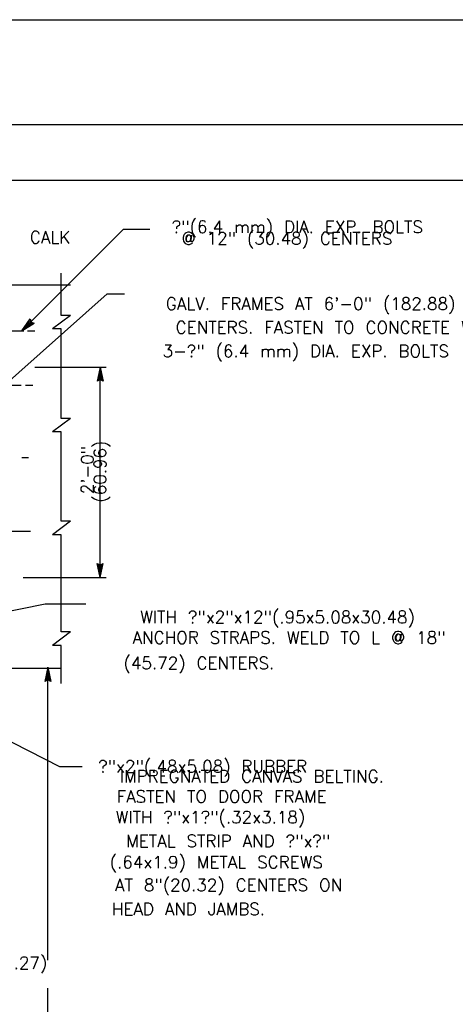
# Model space of a CAD drawing. Extents: x -21 to 2859, y -18 to 3983.
# Tile 17 of 47: x 6.14 to 10.59, y 2.1 to 12.13. Entities that reach past the tile are written whole.
import ezdxf
from ezdxf.enums import TextEntityAlignment as Align

# ---------------------------------------------------------------- set-up
doc = ezdxf.new("R2010")
doc.units = 0
doc.header["$LTSCALE"] = 25.4
doc.header["$MEASUREMENT"] = 0
doc.layers.add('PAN_TS', color=7, linetype='CONTINUOUS')
doc.styles.add('TXT_SHX', font='txt.shx')

# ---------------------------------------------------------------- blocks, each defined once
blk = doc.blocks.new('LT2')
at = {"layer": 'PAN_TS', "color": 24, "linetype": 'CONTINUOUS'}
for p, q in [((0, 0), (-0.0015, 0.00032)), ((-0.00135, 0), (-0.0015, 0.00032)), ((0, 0), (-0.0015, -0.00032)), ((-0.0015, -0.00032), (-0.00135, 0)), ((-0.00039, 0), (-0.00136, 0.00021)), ((-0.00128, 0), (-0.00136, 0.00021)), ((-0.00039, 0), (-0.00136, -0.00021)), ((-0.00136, -0.00021), (-0.00128, 0)), ((-0.00076, 0), (-0.00122, 0.0001)), ((-0.00119, 0), (-0.00122, 0.0001)), ((-0.00076, 0), (-0.00122, -0.0001)), ((-0.00122, -0.0001), (-0.00119, 0))]:
    blk.add_line(p, q, dxfattribs=at)

msp = doc.modelspace()

# ---------------------------------------------------------------- linework, layer by layer
at = {"layer": 'PAN_TS', "color": 7, "linetype": 'CONTINUOUS'}
for p, q in [((-21.155, 12.125), (20.845, 12.125)), ((-20.28, 11.057), (19.97, 11.057)), ((-19.002, 10.492), (19.24, 10.492)), ((6.168, 8.956), (7.204, 9.991)), ((7.204, 9.991), (7.472, 9.991)), ((6.569, 9.113), (6.569, 9.545)), ((5.678, 8.126), (7.036, 9.333)), ((5.996, 9.425), (6.663, 9.425)), ((7.036, 9.333), (7.212, 9.333)), ((6.663, 9.113), (6.478, 8.975)), ((6.663, 9.113), (6.569, 9.113)), ((6.049, 8.956), (6.186, 8.956)), ((6.224, 8.956), (6.299, 8.956)), ((6.569, 8.975), (6.478, 8.975)), ((6.569, 8.064), (6.569, 8.975)), ((6.299, 8.587), (7.028, 8.587)), ((6.966, 6.443), (6.966, 8.587)), ((6.037, 8.403), (6.161, 8.403)), ((6.205, 8.403), (6.279, 8.403)), ((6.663, 8.064), (6.478, 7.926)), ((6.663, 8.064), (6.569, 8.064)), ((6.569, 7.926), (6.478, 7.926)), ((6.569, 7.016), (6.569, 7.926)), ((6.168, 7.665), (6.234, 7.665)), ((6.663, 7.016), (6.478, 6.878)), ((6.663, 7.016), (6.569, 7.016)), ((5.835, 6.916), (6.255, 6.916)), ((6.569, 6.878), (6.478, 6.878)), ((6.569, 5.889), (6.569, 6.878)), ((6.18, 6.443), (7.028, 6.443)), ((4.487, 5.783), (6.405, 6.176)), ((6.405, 6.176), (6.818, 6.176)), ((6.663, 5.889), (6.478, 5.751)), ((6.663, 5.889), (6.569, 5.889)), ((6.569, 5.751), (6.478, 5.751)), ((6.569, 5.365), (6.569, 5.751)), ((4.466, 5.518), (6.569, 5.518)), ((6.431, 2.546), (6.431, 5.529)), ((4.646, 5.485), (6.55, 4.519)), ((6.55, 4.519), (6.782, 4.519)), ((6.431, -4.627), (6.431, 2.261))]:
    msp.add_line(p, q, dxfattribs=at)

# ---------------------------------------------------------------- block references
at = {"layer": 'PAN_TS', "linetype": 'CONTINUOUS'}
for p, xscale, yscale, zscale, rotation in [((6.168, 8.956), 96.00017753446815, 96.00017753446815, 96.00017753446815, 223.4926287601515), ((6.966, 8.587), 96, 96, 96, 90.00000000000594), ((6.966, 6.443), 96, 96, 96, 269.9999999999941), ((6.431, 5.529), 96, 96, 96, 90.00000000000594)]:
    msp.add_blockref('LT2', p, dxfattribs=dict(at, xscale=xscale, yscale=yscale, zscale=zscale, rotation=rotation))

# ---------------------------------------------------------------- texts
at = {"layer": 'PAN_TS', "color": 7, "linetype": 'CONTINUOUS', "style": 'TXT_SHX'}
for s, p in [('?"(6.4 mm) DIA. EXP. BOLTS', (7.695, 9.953)), ('CALK', (6.248, 9.847)), ('?"x2"(.48x5.08) RUBBER', (6.945, 4.456))]:
    msp.add_text(s, height=0.125, dxfattribs=at).set_placement(p)
for s, p in [(' @ 12" (30.48) CENTERS', (8.814, 9.835)), ('GALV. FRAMES AT 6\'-0" (182.88) MAX.', (9.36, 9.17)), ('CENTERS. FASTEN TO CONCRETE WITH', (9.377, 8.928)), ('3-?" (6.4 mm) DIA. EXP. BOLTS', (9.062, 8.687)), ('WITH ?"x2"x12"(.95x5.08x30.48)', (8.774, 5.977)), ('ANCHOR STRAPS. WELD TO L @ 18"', (8.892, 5.769)), ('(45.72) CENTERS.', (7.972, 5.509)), ('IMPREGNATED CANVAS BELTING.', (8.512, 4.356)), ('FASTEN TO DOOR FRAME', (8.204, 4.15)), ('WITH ?"x1?"(.32x3.18)', (8.09, 3.939)), ('METAL STRIP AND ?"x?"', (8.271, 3.696)), ('(.64x1.9) METAL SCREWS', (8.149, 3.481)), ('AT 8"(20.32) CENTERS ON', (8.275, 3.248)), ('HEAD AND JAMBS.', (7.866, 3.003)), ('(15.24x15.24x1.27)', (5.59, 2.455))]:
    msp.add_text(s, height=0.125, dxfattribs=at).set_placement(p, align=Align.CENTER)
for s, p in [('(60.96)', (7.027, 7.522)), ('2\'-0"', (6.896, 7.538))]:
    msp.add_text(s, height=0.125, rotation=90, dxfattribs=at).set_placement(p, align=Align.CENTER)

doc.saveas('drawing.dxf')
